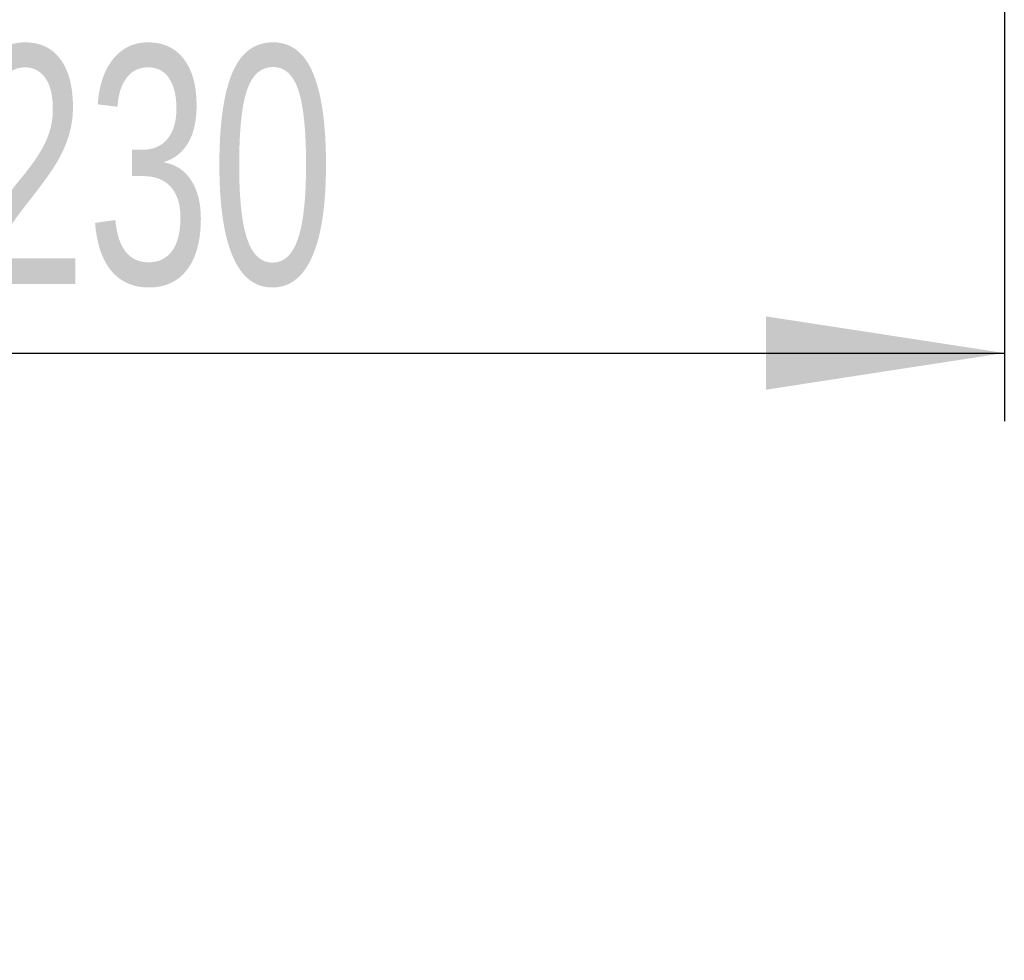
# Model space of a CAD drawing. Header units: millimetres. Extents: x 5 to 517, y 5 to 292.
# Tile 48 of 98: x 254 to 269, y 30 to 43. Entities that reach past the tile are written whole.
import ezdxf

# ---------------------------------------------------------------- set-up
doc = ezdxf.new("R2010")
doc.units = ezdxf.units.MM
doc.layers.add('图框', color=7, linetype='Continuous')
doc.styles.add('SLDTEXTSTYLE1', font='TXT', dxfattribs={"width": 0.7})
doc.dimstyles.new('SLDDIMSTYLE0', dxfattribs={"dimtxt": 3.5, "dimasz": 3.5, "dimexe": 0, "dimexo": 0.0625, "dimgap": 0.875, "dimtad": 2, "dimlfac": 10, "dimrnd": 1e-09, "dimzin": 12, "dimdsep": 46, "dimtxsty": 'SLDTEXTSTYLE1', "dimsah": 1, "dimcen": 0.09, "dimadec": 0, "dimazin": 3, "dimtfac": 1, "dimtofl": 0, "dimtmove": 0, "dimatfit": 3, "dimfxl": 0, "dimfrac": 2, "dimtolj": 1, "dimtzin": 12, "dimarcsym": 0})

# ---------------------------------------------------------------- blocks, each defined once
blk = doc.blocks.new('_D_26')
at = {"layer": '图框'}
for p, q in [((268.885, 44.418), (268.885, 37.519)), ((245.885, 38.519), (268.885, 38.519))]:
    blk.add_line(p, q, dxfattribs=at)
for points in [[(245.885, 38.519), (249.385, 37.98), (249.385, 39.057)], [(268.885, 38.519), (265.385, 39.057), (265.385, 37.98)]]:
    blk.add_solid(points, dxfattribs=at)
at = {"layer": '图框', "insert": (253.584, 43.031), "char_height": 3.5, "attachment_point": 1, "style": 'SLDTEXTSTYLE1'}
blk.add_mtext('230', dxfattribs=at)

msp = doc.modelspace()

# ---------------------------------------------------------------- dimensions: what is measured, and where the dimension line sits
at = {"layer": '图框'}
dim = msp.add_linear_dim(base=(268.8846, 38.5189), p1=(245.8846, 29.5975), p2=(268.8846, 45.4179), dimstyle='SLDDIMSTYLE0', dxfattribs=at)
dim.commit()
dim.dimension.update_dxf_attribs({"geometry": '_D_26', "text_midpoint": (255.888, 38.5189), "dimtype": 160})

doc.saveas('drawing.dxf')
